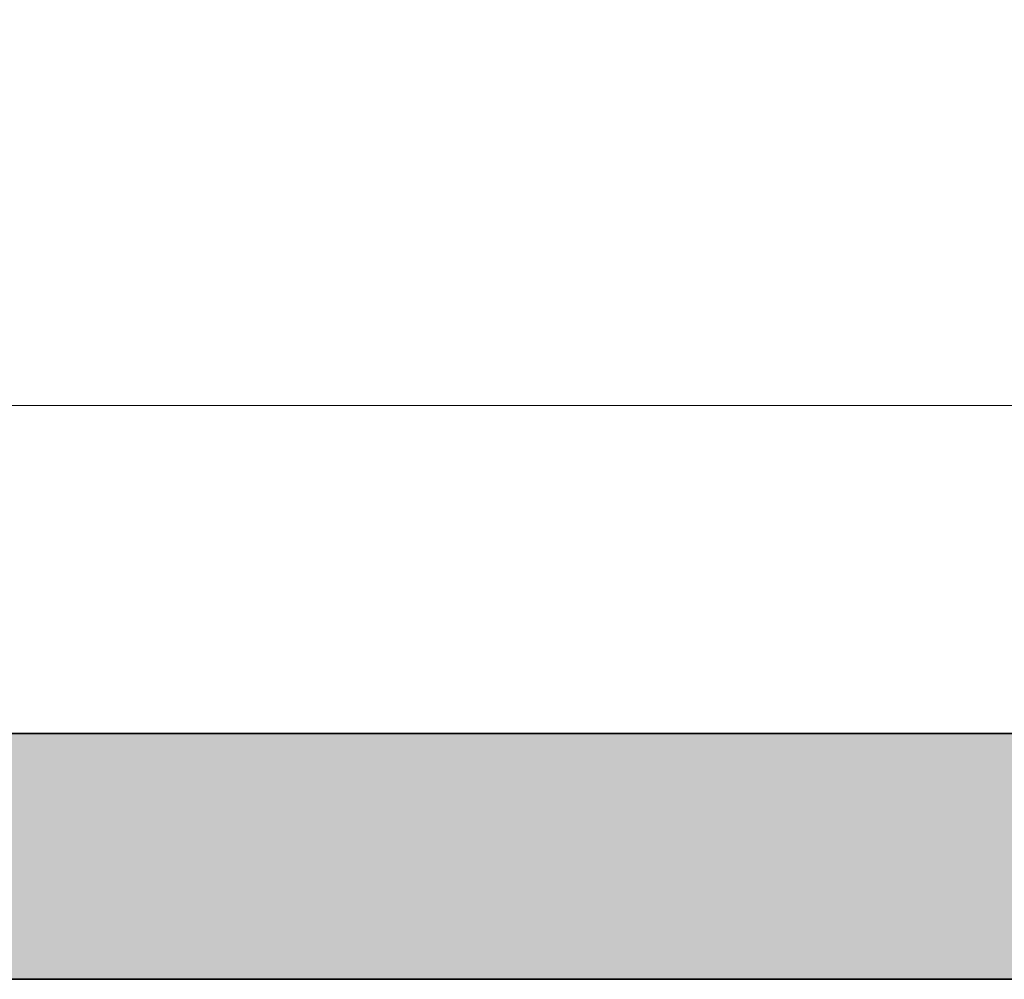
# Model space of a CAD drawing. Extents: x -289599 to -184549, y 66678 to 295474.
# Tile 223 of 256: x -264756 to -264155, y 70914 to 71499. Entities that reach past the tile are written whole.
import ezdxf

# ---------------------------------------------------------------- set-up
doc = ezdxf.new("R2010")
doc.units = 0
doc.header["$MEASUREMENT"] = 0
doc.linetypes.add('Wipeout_Contour', pattern=[1000, 0, -1000])
doc.layers.add('Model stropy', color=8, linetype='Continuous')
doc.layers.add('Model Ściany', color=8, linetype='Continuous')
doc.layers.add('Model teren_Nr_Pióra__26', color=8, linetype='Continuous', lineweight=35)
doc.layers.add('Model Ściany_Nr_Pióra__87', color=8, linetype='Continuous', lineweight=20)

msp = doc.modelspace()

# ---------------------------------------------------------------- linework, layer by layer
at = {"layer": 'Model teren_Nr_Pióra__26', "linetype": 'Continuous'}
msp.add_line((-286128.17, 70913.5), (-260835.35, 70913.5), dxfattribs=at)

# ---------------------------------------------------------------- wipeouts: each hides what was drawn before it
at = {"color": 254, "linetype": 'Wipeout_Contour', "lineweight": 0, "ltscale": 1926976.399866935}
msp.add_wipeout([(-266429.89, 71363.5), (-266079.89, 71363.5), (-266079.89, 71263.5), (-260835.35, 71263.5), (-260835.35, 71513.5), (-266429.89, 71513.5)], dxfattribs=at).dxf.layer = 'Model stropy'

# ---------------------------------------------------------------- next in the draw order: wipeouts: each hides what was drawn before it
at = {"color": 254, "linetype": 'Wipeout_Contour', "lineweight": 0, "ltscale": 1283604.086263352}
msp.add_wipeout([(-267629.89, 71063.5), (-260835.35, 71063.5), (-260835.35, 71263.5), (-267629.89, 71263.5)], dxfattribs=at).dxf.layer = 'Model Ściany'

# ---------------------------------------------------------------- next in the draw order: hatches: boundary and pattern name
at = {"layer": 'Model teren_Nr_Pióra__26', "linetype": 'Continuous'}
msp.add_hatch(color=256, dxfattribs=at).paths.add_polyline_path([(-286128.17, 70913.5), (-260835.35, 70913.5), (-260835.35, 71063.5), (-286128.17, 71063.5)], flags=0)

# ---------------------------------------------------------------- next in the draw order: linework, layer by layer
msp.add_line((-286128.17, 71063.5), (-260835.35, 71063.5), dxfattribs=at)
at = {"layer": 'Model Ściany_Nr_Pióra__87', "linetype": 'Continuous'}
msp.add_line((-260835.35, 71263.5), (-267629.89, 71263.5), dxfattribs=at)

doc.saveas('drawing.dxf')
